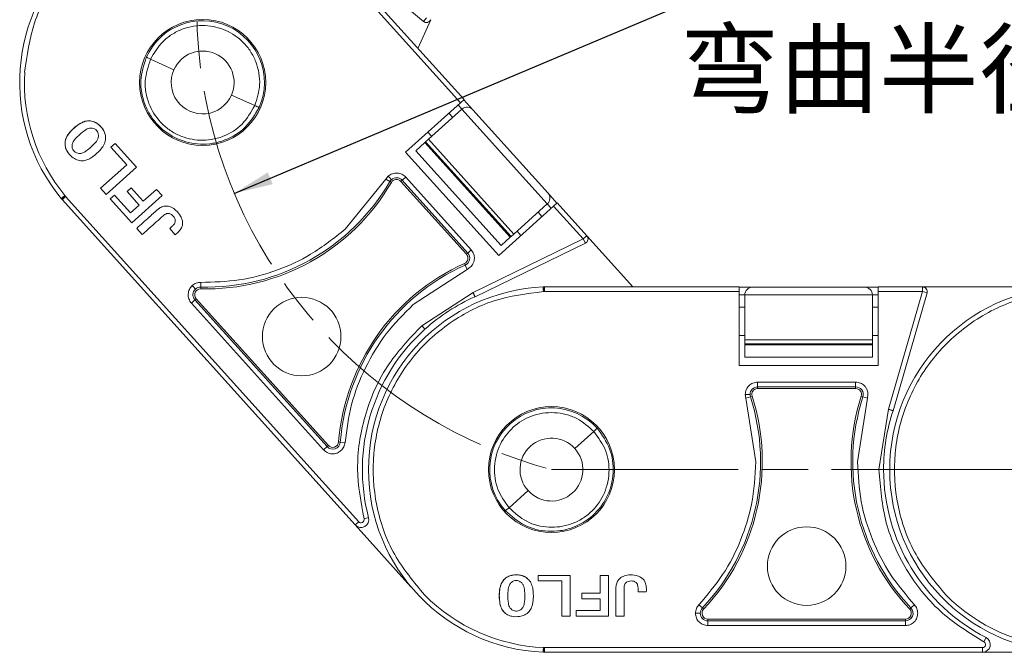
# Model space of a CAD drawing. Header units: millimetres. Extents: x 2934 to 3561, y -490 to -50.
# Tile 4 of 29: x 3106 to 3169, y -276 to -235. Entities that reach past the tile are written whole.
import ezdxf

# ---------------------------------------------------------------- set-up
doc = ezdxf.new("R2010")
doc.units = ezdxf.units.MM
doc.linetypes.add('ACAD_ISO08W100', pattern=[36, 24, -3, 6, -3])
doc.linetypes.add('CENTER', pattern=[0.6, 0.375, -0.075, 0.075, -0.075])
doc.layers.add('中心线', color=1, linetype='CENTER', lineweight=25)
doc.styles.add('18', font='仿宋_GB2312.ttf', dxfattribs={"height": 20})
doc.styles.get("Standard").update_dxf_attribs({"font": '仿宋_GB2312.ttf', "width": 0.8})
doc.dimstyles.new('ISO-10', dxfattribs={"dimtxt": 4, "dimasz": 2.5, "dimexe": 2, "dimexo": 0.625, "dimgap": 1.5, "dimtad": 1, "dimtoh": 1, "dimdsep": 46, "dimtxsty": 'Standard', "dimcen": 2.5, "dimadec": 0, "dimazin": 0, "dimtfac": 1, "dimtmove": 0, "dimatfit": 3, "dimfxl": 0, "dimarcsym": 0})

msp = doc.modelspace()

# ---------------------------------------------------------------- linework, layer by layer
at = {"color": 7, "linetype": 'Continuous', "lineweight": 15}
for p, q in [((3125.729, -230.133), (3131.76, -235.212)), ((3134.373, -240.239), (3126.006, -230.946)), ((3134.147, -240.441), (3125.782, -231.151)), ((3131.41, -236.949), (3132.232, -235.103)), ((3131.76, -235.212), (3131.955, -234.98)), ((3113.962, -237.498), (3113.949, -237.527)), ((3114.226, -237.65), (3115.727, -238.318)), ((3119.419, -239.962), (3120.919, -240.63)), ((3130.618, -243.619), (3134.147, -240.441)), ((3134.147, -240.441), (3134.373, -240.239)), ((3134.941, -240.897), (3134.359, -240.25)), ((3121.197, -240.754), (3121.209, -240.725)), ((3132.089, -242.793), (3134.235, -240.86)), ((3133.988, -240.585), (3134.235, -240.86)), ((3134.235, -240.86), (3139.722, -246.954)), ((3139.759, -246.248), (3134.941, -240.897)), ((3133.644, -241.392), (3133.396, -241.117)), ((3132.045, -242.334), (3132.293, -242.609)), ((3131.857, -243.002), (3131.903, -242.96)), ((3132.089, -242.793), (3131.903, -242.96)), ((3131.903, -242.96), (3137.39, -249.054)), ((3137.575, -248.887), (3132.089, -242.793)), ((3111.949, -243.056), (3111.681, -243.297)), ((3111.681, -243.297), (3112.7, -244.429)), ((3113.324, -244.583), (3111.949, -243.056)), ((3136.601, -250.263), (3130.618, -243.619)), ((3131.857, -243.002), (3131.263, -243.536)), ((3131.263, -243.536), (3136.75, -249.63)), ((3137.343, -249.096), (3131.857, -243.002)), ((3112.7, -244.429), (3111.016, -245.945)), ((3111.372, -246.34), (3113.324, -244.583)), ((3126.738, -248.567), (3129.346, -245.358)), ((3129.346, -245.358), (3129.501, -245.168)), ((3129.608, -245.51), (3129.346, -245.358)), ((3129.705, -245.567), (3129.608, -245.51)), ((3130.396, -245.429), (3130.312, -245.504)), ((3130.312, -245.504), (3134.527, -250.184)), ((3130.621, -245.226), (3130.396, -245.429)), ((3130.396, -245.429), (3134.61, -250.109)), ((3130.621, -245.226), (3134.835, -249.907)), ((3111.016, -245.945), (3111.372, -246.34)), ((3112.711, -246.157), (3112.979, -245.916)), ((3113.76, -246.782), (3112.979, -245.916)), ((3114.613, -246.014), (3113.76, -246.782)), ((3114.969, -246.409), (3114.613, -246.014)), ((3108.536, -246.664), (3108.488, -246.605)), ((3108.544, -246.673), (3108.548, -246.677)), ((3108.56, -246.658), (3108.548, -246.677)), ((3108.548, -246.677), (3127.378, -267.59)), ((3108.769, -246.47), (3108.56, -246.658)), ((3108.769, -246.47), (3108.72, -246.414)), ((3127.603, -267.387), (3108.769, -246.47)), ((3111.629, -246.626), (3111.897, -246.385)), ((3111.629, -246.626), (3113.016, -248.167)), ((3111.897, -246.385), (3112.929, -247.53)), ((3113.491, -247.024), (3112.711, -246.157)), ((3113.016, -248.167), (3114.969, -246.409)), ((3140.342, -246.895), (3139.759, -246.248)), ((3112.929, -247.53), (3113.491, -247.024)), ((3140.13, -247.086), (3136.601, -250.263)), ((3139.722, -246.954), (3137.575, -248.887)), ((3139.722, -246.954), (3139.971, -247.23)), ((3140.355, -246.883), (3140.13, -247.086)), ((3142.038, -249.205), (3140.13, -247.086)), ((3142.263, -249.002), (3140.355, -246.883)), ((3139.379, -247.762), (3139.131, -247.486)), ((3113.336, -248.522), (3113.692, -248.917)), ((3115.456, -248.537), (3115.811, -248.932)), ((3134.95, -252.646), (3142.038, -249.205)), ((3136.75, -249.63), (3137.343, -249.096)), ((3137.39, -249.054), (3137.343, -249.096)), ((3137.575, -248.887), (3137.39, -249.054)), ((3137.779, -248.703), (3138.028, -248.979)), ((3142.038, -249.205), (3142.263, -249.002)), ((3142.17, -249.477), (3142.038, -249.205)), ((3145.22, -252.286), (3142.263, -249.002)), ((3134.835, -249.907), (3134.61, -250.109)), ((3135.078, -252.921), (3142.17, -249.477)), ((3134.527, -250.184), (3134.61, -250.109)), ((3134.571, -251.16), (3131.106, -253.419)), ((3134.447, -250.884), (3134.401, -250.782)), ((3134.571, -251.16), (3134.447, -250.884)), ((3134.776, -251.026), (3134.571, -251.16)), ((3117.449, -252.302), (3117.446, -252.414)), ((3117.456, -252), (3117.449, -252.302)), ((3139.457, -252.289), (3139.542, -252.286)), ((3152.046, -252.286), (3139.542, -252.286)), ((3139.545, -252.589), (3139.545, -252.307)), ((3152.046, -252.589), (3152.046, -252.286)), ((3152.916, -252.304), (3152.046, -252.304)), ((3160.116, -252.304), (3152.916, -252.304)), ((3160.987, -252.304), (3160.116, -252.304)), ((3163.838, -252.286), (3160.987, -252.286)), ((3160.987, -252.286), (3160.987, -252.589)), ((3163.838, -252.589), (3163.838, -252.286)), ((3173.042, -252.286), (3163.838, -252.286)), ((3117.156, -253.045), (3117.072, -253.12)), ((3125.651, -262.481), (3117.156, -253.045)), ((3131.655, -254.78), (3134.95, -252.646)), ((3139.545, -252.589), (3139.471, -252.589)), ((3152.046, -252.589), (3139.545, -252.589)), ((3152.046, -257.337), (3152.046, -252.589)), ((3152.046, -252.804), (3152.416, -252.804)), ((3152.416, -252.804), (3160.616, -252.804)), ((3152.416, -255.692), (3152.416, -252.804)), ((3160.616, -252.804), (3160.616, -255.692)), ((3160.616, -252.804), (3160.987, -252.804)), ((3160.987, -252.589), (3160.987, -257.337)), ((3163.838, -252.589), (3160.987, -252.589)), ((3161.653, -260.159), (3163.838, -252.589)), ((3161.943, -260.248), (3164.129, -252.673)), ((3164.129, -252.673), (3163.838, -252.589)), ((3116.847, -253.323), (3117.072, -253.12)), ((3125.343, -262.758), (3116.847, -253.323)), ((3125.568, -262.556), (3117.072, -253.12)), ((3152.416, -253.599), (3152.046, -253.599)), ((3160.987, -253.599), (3160.616, -253.599)), ((3152.046, -255.418), (3152.416, -255.418)), ((3160.616, -255.418), (3160.987, -255.418)), ((3160.616, -255.692), (3152.416, -255.692)), ((3152.416, -255.692), (3152.416, -255.942)), ((3152.416, -255.942), (3160.616, -255.942)), ((3152.416, -256.005), (3152.416, -255.942)), ((3160.616, -256.005), (3152.416, -256.005)), ((3152.416, -256.005), (3152.416, -256.804)), ((3160.616, -255.692), (3160.616, -255.942)), ((3160.616, -255.942), (3160.616, -256.005)), ((3160.616, -256.804), (3160.616, -256.005)), ((3152.416, -256.804), (3160.616, -256.804)), ((3160.987, -257.337), (3152.046, -257.337)), ((3153.242, -258.411), (3159.54, -258.411)), ((3153.242, -258.411), (3153.242, -258.714)), ((3153.242, -258.714), (3159.54, -258.714)), ((3153.242, -258.714), (3153.242, -258.826)), ((3159.54, -258.411), (3159.54, -258.714)), ((3159.54, -258.826), (3159.54, -258.714)), ((3152.487, -259.446), (3152.449, -259.204)), ((3152.776, -259.354), (3152.487, -259.446)), ((3152.882, -259.32), (3152.776, -259.354)), ((3153.242, -258.826), (3159.54, -258.826)), ((3160.007, -259.354), (3159.9, -259.32)), ((3160.295, -259.446), (3160.007, -259.354)), ((3160.333, -259.204), (3160.295, -259.446)), ((3153.127, -263.533), (3152.487, -259.446)), ((3160.295, -259.446), (3159.656, -263.533)), ((3161.034, -264.036), (3161.653, -260.159)), ((3141.49, -262.684), (3142.711, -261.584)), ((3142.937, -261.381), (3142.915, -261.358)), ((3125.343, -262.758), (3125.568, -262.556)), ((3125.568, -262.556), (3125.651, -262.481)), ((3126.309, -262.258), (3126.421, -262.267)), ((3126.723, -262.291), (3126.421, -262.267)), ((3137.266, -266.487), (3138.487, -265.388)), ((3137.02, -266.666), (3137.041, -266.69)), ((3127.378, -267.59), (3127.603, -267.387)), ((3127.378, -267.59), (3130.96, -271.568)), ((3128.237, -267.126), (3127.944, -267.203)), ((3139.135, -270.835), (3139.135, -271.196)), ((3141.19, -270.835), (3139.135, -270.835)), ((3139.135, -271.196), (3140.658, -271.196)), ((3140.658, -271.196), (3140.658, -273.462)), ((3141.19, -273.462), (3141.19, -270.835)), ((3143.648, -270.835), (3143.116, -270.835)), ((3143.116, -270.835), (3143.116, -271.983)), ((3143.648, -273.462), (3143.648, -270.835)), ((3141.95, -272.344), (3141.95, -271.983)), ((3143.116, -271.983), (3141.95, -271.983)), ((3145.555, -271.897), (3146.087, -271.897)), ((3143.116, -272.344), (3141.95, -272.344)), ((3143.116, -273.101), (3143.116, -272.344)), ((3149.467, -272.727), (3149.687, -272.935)), ((3163.315, -272.727), (3163.096, -272.935)), ((3141.574, -273.462), (3141.574, -273.101)), ((3141.574, -273.101), (3143.116, -273.101)), ((3149.687, -272.935), (3149.768, -273.012)), ((3163.014, -273.012), (3163.096, -272.935)), ((3140.658, -273.462), (3141.19, -273.462)), ((3141.574, -273.462), (3143.648, -273.462)), ((3144.126, -273.462), (3144.657, -273.462)), ((3150.043, -273.65), (3150.043, -273.762)), ((3162.739, -273.65), (3150.043, -273.65)), ((3150.043, -274.065), (3150.043, -273.762)), ((3162.739, -273.762), (3150.043, -273.762)), ((3162.739, -273.762), (3162.739, -273.65)), ((3162.739, -274.065), (3162.739, -273.762)), ((3162.739, -274.065), (3150.043, -274.065)), ((3167.922, -274.837), (3167.783, -275.106)), ((3139.533, -275.785), (3139.457, -275.782)), ((3139.545, -275.482), (3139.471, -275.482)), ((3139.545, -275.482), (3139.545, -275.764)), ((3167.692, -275.482), (3139.545, -275.482)), ((3139.545, -275.764), (3139.55, -275.785)), ((3139.545, -275.785), (3139.55, -275.785)), ((3139.55, -275.785), (3167.692, -275.785)), ((3167.692, -275.785), (3167.692, -275.482)), ((3167.692, -275.785), (3173.05, -275.785))]:
    msp.add_line(p, q, dxfattribs=at)
for centre, radius in [((3117.573, -239.14), 4.05), ((3123.937, -255.482), 2.526), ((3139.989, -264.036), 4.05), ((3156.391, -270.241), 2.526)]:
    msp.add_circle(centre, radius, dxfattribs=at)
for centre, radius, start, end in [((3117.573, -239.14), 11.758, 44.59128, 219.40872), ((3117.573, -239.14), 3.967, 336.45642, 155.54358), ((3131.955, -234.98), 0.303, 229.89727, 336), ((3117.573, -239.14), 2.021, 336, 156), ((3117.573, -239.14), 11.458, 176.65735, 219.40885), ((3117.573, -239.14), 2.021, 156, 336), ((3134.57, -241.231), 0.5, 42, 132), ((3117.785, -238.624), 13.682, 268.59098, 329.78298), ((3130.032, -245.757), 0.49, 131.99999, 149.78298), ((3130.032, -245.757), 0.49, 42, 131.99999), ((3130.032, -245.757), 0.378, 42, 149.78298), ((3117.785, -238.624), 13.794, 268.59098, 329.78298), ((3108.538, -246.626), 0.039, 270.95346, 303.9603), ((3139.388, -246.582), 0.5, 312, 42), ((3142.038, -249.205), 0.303, 295.89727, 42), ((3134.246, -250.437), 0.378, 294.21702, 42), ((3134.246, -250.437), 0.49, 294.21702, 42), ((3140.059, -263.362), 13.794, 114.21702, 175.40902), ((3140.059, -263.362), 13.682, 114.21702, 175.40902), ((3117.437, -252.792), 0.49, 131.99995, 222), ((3117.437, -252.792), 0.378, 88.59098, 222), ((3117.437, -252.792), 0.49, 88.59098, 131.99995), ((3139.989, -264.036), 11.758, 92.59128, 267.40872), ((3152.916, -252.804), 0.5, 90, 180), ((3160.116, -252.804), 0.5, 0, 90), ((3173.489, -264.036), 11.758, 92.59128, 267.40872), ((3163.838, -252.589), 0.303, 343.89727, 90), ((3139.989, -264.036), 12.152, 113.83764, 132), ((3139.989, -264.036), 12.152, 132, 194.73396), ((3153.242, -259.204), 0.49, 90, 179.99999), ((3159.54, -259.204), 0.49, 342.21702, 90), ((3139.747, -263.533), 13.682, 316.59098, 17.78298), ((3139.747, -263.533), 13.794, 316.59098, 17.78298), ((3153.242, -259.204), 0.49, 179.99999, 197.78298), ((3153.242, -259.204), 0.378, 90, 197.78298), ((3173.035, -263.533), 13.794, 162.21702, 223.40902), ((3173.035, -263.533), 13.682, 162.21702, 223.40902), ((3159.54, -259.204), 0.378, 342.21702, 90), ((3139.989, -264.036), 3.967, 42.45642, 221.54358), ((3173.489, -264.036), 12.152, 161.83764, 180), ((3125.932, -262.228), 0.49, 222, 355.40902), ((3125.932, -262.228), 0.378, 222, 355.40902), ((3139.989, -264.036), 2.021, 42, 222), ((3139.989, -264.036), 2.021, 222, 42), ((3173.489, -264.036), 12.152, 180, 242.73396), ((3127.751, -267.254), 0.502, 222, 14.73396), ((3127.751, -267.254), 0.199, 222, 14.73396), ((3139.989, -264.036), 11.458, 224.65735, 267.40885), ((3173.489, -264.036), 11.458, 224.65735, 267.40885), ((3150.043, -273.272), 0.49, 136.59098, 179.99995), ((3150.043, -273.272), 0.49, 179.99995, 270), ((3150.043, -273.272), 0.378, 136.59098, 270), ((3162.739, -273.272), 0.49, 270, 43.40902), ((3162.739, -273.272), 0.378, 270, 43.40902), ((3167.692, -275.283), 0.502, 270, 62.73396), ((3167.692, -275.283), 0.199, 270, 62.73396), ((3139.506, -275.758), 0.039, 318.95346, 351.9603)]:
    msp.add_arc(centre, radius, start, end, dxfattribs=at)
for points, knots in [([(3125.732, -231.096), (3124.913, -230.391), (3123.24, -228.951), (3120.059, -227.795), (3116.716, -227.552), (3113.483, -228.274), (3110.577, -229.863), (3108.223, -232.249), (3106.594, -235.216), (3106.285, -237.402), (3106.134, -238.472)], [0, 0, 0, 0, 0.122369, 0.25, 0.377631, 0.5, 0.622369, 0.75, 0.877631, 1, 1, 1, 1]), ([(3114.226, -237.65), (3114.459, -237.248), (3114.817, -236.629), (3115.584, -236.036), (3116.255, -235.693), (3116.985, -235.499), (3117.942, -235.443), (3119.099, -235.713), (3120.073, -236.392), (3120.672, -237.14), (3121.016, -237.813), (3121.211, -238.541), (3121.282, -239.508), (3121.063, -240.188), (3120.919, -240.63)], [0, 0, 0, 0, 0.1200938, 0.1846527, 0.2505093, 0.3162915, 0.3806362, 0.5, 0.6193638, 0.6837085, 0.7494907, 0.8153473, 0.8799062, 1, 1, 1, 1]), ([(3121.197, -240.754), (3120.934, -241.201), (3120.409, -242.094), (3119.254, -242.798), (3118.237, -243.079), (3117.193, -243.147), (3115.918, -242.855), (3114.847, -242.102), (3114.2, -241.28), (3113.729, -240.336), (3113.48, -239.008), (3113.793, -238.02), (3113.949, -237.527)], [0, 0, 0, 0, 0.124895, 0.249768, 0.315264, 0.378872, 0.500087, 0.621291, 0.684901, 0.750407, 0.875279, 1, 1, 1, 1]), ([(3120.919, -240.63), (3120.68, -241.051), (3120.2, -241.894), (3119.114, -242.57), (3118.158, -242.832), (3117.188, -242.892), (3116.238, -242.672), (3115.407, -242.195), (3114.679, -241.558), (3114.031, -240.509), (3113.766, -239.037), (3114.074, -238.109), (3114.226, -237.65)], [0, 0, 0, 0, 0.1251884, 0.2508559, 0.3196134, 0.3808382, 0.5000198, 0.5631423, 0.6256744, 0.7473514, 0.8750248, 1, 1, 1, 1]), ([(3113.962, -237.498), (3113.962, -237.5), (3113.963, -237.505), (3113.982, -237.521), (3114.015, -237.543), (3114.064, -237.571), (3114.133, -237.607), (3114.195, -237.636), (3114.226, -237.65)], [0, 0, 0, 0, 0.1177988, 0.2924062, 0.4522723, 0.5724292, 0.7830569, 1, 1, 1, 1]), ([(3120.919, -240.63), (3120.95, -240.643), (3121, -240.664), (3121.068, -240.69), (3121.117, -240.708), (3121.158, -240.721), (3121.189, -240.728), (3121.206, -240.729), (3121.208, -240.726), (3121.209, -240.725)], [0, 0, 0, 0, 0.204049, 0.340626, 0.499474, 0.615725, 0.75984, 0.920238, 1, 1, 1, 1]), ([(3108.727, -242.982), (3108.746, -242.893), (3108.796, -242.657), (3109.142, -242.194), (3109.589, -241.799), (3110.105, -241.599), (3110.431, -241.603), (3110.756, -241.73), (3111.043, -241.979), (3111.264, -242.298), (3111.341, -242.595), (3111.333, -242.751), (3111.331, -242.801)], [0, 0, 0, 0, 0.068925, 0.181835, 0.429589, 0.512717, 0.596699, 0.671038, 0.773392, 0.880953, 0.962175, 1, 1, 1, 1]), ([(3111.331, -242.801), (3111.331, -242.698), (3111.331, -242.491), (3111.179, -242.151), (3110.931, -241.861), (3110.601, -241.65), (3110.27, -241.585), (3109.975, -241.643), (3109.735, -241.756), (3109.492, -241.915), (3109.232, -242.136), (3108.971, -242.414), (3108.783, -242.701), (3108.743, -242.903), (3108.727, -242.982)], [0, 0, 0, 0, 0.077726, 0.155352, 0.276594, 0.36227, 0.448522, 0.525591, 0.586453, 0.64883, 0.745829, 0.844558, 0.939133, 1, 1, 1, 1]), ([(3110.368, -242.075), (3110.326, -242.082), (3110.165, -242.108), (3109.827, -242.343), (3109.48, -242.653), (3109.211, -242.98), (3109.168, -243.206), (3109.188, -243.371), (3109.266, -243.519), (3109.389, -243.633), (3109.535, -243.699), (3109.641, -243.706), (3109.691, -243.709)], [0, 0, 0, 0, 0.049968, 0.193018, 0.475404, 0.617015, 0.680621, 0.743737, 0.81298, 0.874323, 0.941059, 1, 1, 1, 1]), ([(3109.691, -243.709), (3109.73, -243.705), (3109.874, -243.688), (3110.21, -243.474), (3110.553, -243.168), (3110.829, -242.838), (3110.89, -242.606), (3110.877, -242.437), (3110.813, -242.285), (3110.705, -242.165), (3110.551, -242.083), (3110.432, -242.078), (3110.368, -242.075)], [0, 0, 0, 0, 0.047136, 0.170596, 0.457333, 0.600622, 0.668644, 0.736207, 0.798456, 0.860666, 0.924302, 1, 1, 1, 1]), ([(3108.727, -242.982), (3108.727, -243.085), (3108.727, -243.29), (3108.884, -243.63), (3109.137, -243.922), (3109.478, -244.135), (3109.819, -244.2), (3110.12, -244.135), (3110.362, -244.016), (3110.602, -243.852), (3110.854, -243.633), (3111.105, -243.357), (3111.281, -243.074), (3111.317, -242.876), (3111.331, -242.801)], [0, 0, 0, 0, 0.077118, 0.154064, 0.277592, 0.365915, 0.454804, 0.533143, 0.595307, 0.659002, 0.75277, 0.848192, 0.942337, 1, 1, 1, 1]), ([(3129.501, -245.168), (3129.586, -245.107), (3129.757, -244.985), (3130.075, -244.946), (3130.386, -245.019), (3130.543, -245.157), (3130.621, -245.226)], [0, 0, 0, 0, 0.250177, 0.500521, 0.750628, 1, 1, 1, 1]), ([(3129.501, -245.168), (3129.529, -245.199), (3129.587, -245.263), (3129.653, -245.337), (3129.694, -245.382), (3129.7, -245.389), (3129.704, -245.393)], [0, 0, 0, 0, 0.270897, 0.562244, 0.789076, 1, 1, 1, 1]), ([(3108.72, -246.414), (3108.691, -246.438), (3108.646, -246.475), (3108.592, -246.52), (3108.555, -246.55), (3108.525, -246.575), (3108.496, -246.598), (3108.491, -246.602), (3108.488, -246.605)], [0, 0, 0, 0, 0.239412, 0.368304, 0.499941, 0.631586, 0.760503, 1, 1, 1, 1]), ([(3108.72, -246.414), (3108.703, -246.439), (3108.668, -246.491), (3108.623, -246.561), (3108.584, -246.622), (3108.568, -246.646), (3108.56, -246.658)], [0, 0, 0, 0, 0.2446945, 0.4999669, 0.74569, 1, 1, 1, 1]), ([(3115.811, -248.932), (3115.888, -248.866), (3116.042, -248.734), (3116.214, -248.512), (3116.291, -248.269), (3116.274, -248.006), (3116.152, -247.681), (3115.897, -247.376), (3115.597, -247.16), (3115.321, -247.076), (3115.064, -247.089), (3114.84, -247.189), (3114.649, -247.336), (3114.43, -247.54), (3113.989, -247.932), (3113.607, -248.277), (3113.336, -248.522)], [0, 0, 0, 0, 0.060966, 0.122555, 0.166943, 0.211374, 0.27887, 0.373201, 0.446631, 0.499185, 0.54401, 0.599254, 0.643956, 0.689261, 0.779896, 1, 1, 1, 1]), ([(3113.692, -248.917), (3113.767, -248.849), (3114.142, -248.511), (3114.608, -248.107), (3115.017, -247.713), (3115.186, -247.6), (3115.304, -247.557), (3115.422, -247.562), (3115.557, -247.62), (3115.682, -247.731), (3115.791, -247.878), (3115.808, -247.987), (3115.817, -248.041)], [0, 0, 0, 0, 0.10516, 0.525798, 0.642954, 0.69438, 0.736747, 0.770674, 0.814759, 0.886948, 0.943322, 1, 1, 1, 1]), ([(3115.817, -248.041), (3115.816, -248.067), (3115.815, -248.13), (3115.76, -248.25), (3115.63, -248.385), (3115.519, -248.482), (3115.456, -248.537)], [0, 0, 0, 0, 0.120772, 0.299416, 0.603738, 1, 1, 1, 1]), ([(3117.456, -252), (3118.282, -251.976), (3119.963, -251.929), (3122.35, -251.271), (3124.686, -250.207), (3126.018, -249.142), (3126.738, -248.567)], [0, 0, 0, 0, 0.244254, 0.496621, 0.728157, 1, 1, 1, 1]), ([(3134.835, -249.907), (3134.895, -249.992), (3135.013, -250.157), (3135.05, -250.425), (3135.019, -250.641), (3134.943, -250.843), (3134.839, -250.957), (3134.776, -251.026)], [0, 0, 0, 0, 0.249471, 0.485923, 0.631324, 0.776361, 1, 1, 1, 1]), ([(3116.847, -253.323), (3116.787, -253.238), (3116.665, -253.068), (3116.624, -252.748), (3116.691, -252.492), (3116.796, -252.312), (3116.869, -252.239), (3116.906, -252.203)], [0, 0, 0, 0, 0.2490071, 0.5005195, 0.7501587, 0.8759204, 1, 1, 1, 1]), ([(3116.906, -252.203), (3116.988, -252.142), (3117.152, -252.021), (3117.355, -252.007), (3117.456, -252)], [0, 0, 0, 0, 0.502524, 1, 1, 1, 1]), ([(3116.906, -252.203), (3116.934, -252.234), (3116.992, -252.298), (3117.058, -252.372), (3117.099, -252.417), (3117.105, -252.424), (3117.109, -252.428)], [0, 0, 0, 0, 0.270872, 0.562222, 0.789066, 1, 1, 1, 1]), ([(3139.545, -252.307), (3139.542, -252.318), (3139.537, -252.336), (3139.524, -252.384), (3139.509, -252.443), (3139.489, -252.517), (3139.477, -252.565), (3139.471, -252.589)], [0, 0, 0, 0, 0.2009574, 0.3493582, 0.5907169, 0.8011555, 1, 1, 1, 1]), ([(3139.542, -252.286), (3139.541, -252.286), (3139.539, -252.288), (3139.542, -252.3), (3139.545, -252.307)], [0, 0, 0, 0, 0.4175448, 1, 1, 1, 1]), ([(3139.471, -252.589), (3138.399, -252.726), (3136.209, -253.006), (3133.221, -254.596), (3130.804, -256.918), (3129.177, -259.804), (3128.413, -263.027), (3128.611, -266.373), (3129.726, -269.569), (3131.144, -271.261), (3131.838, -272.089)], [0, 0, 0, 0, 0.122369, 0.25, 0.377631, 0.5, 0.622369, 0.75, 0.877631, 1, 1, 1, 1]), ([(3135.078, -252.921), (3135.076, -252.918), (3135.074, -252.913), (3135.055, -252.872), (3135.032, -252.822), (3135.009, -252.771), (3134.981, -252.712), (3134.961, -252.668), (3134.95, -252.646)], [0, 0, 0, 0, 0.1972311, 0.4291582, 0.558746, 0.6970864, 0.8441733, 1, 1, 1, 1]), ([(3172.971, -252.589), (3171.899, -252.726), (3169.709, -253.006), (3166.721, -254.596), (3164.304, -256.918), (3162.677, -259.804), (3161.913, -263.027), (3162.111, -266.373), (3163.226, -269.569), (3164.644, -271.261), (3165.338, -272.089)], [0, 0, 0, 0, 0.122369, 0.25, 0.377631, 0.5, 0.622369, 0.75, 0.877631, 1, 1, 1, 1]), ([(3131.106, -253.419), (3130.503, -254.026), (3129.294, -255.241), (3127.979, -257.446), (3127.055, -259.812), (3126.833, -261.469), (3126.723, -262.291)], [0, 0, 0, 0, 0.252852, 0.506156, 0.754853, 1, 1, 1, 1]), ([(3127.944, -267.203), (3127.747, -266.136), (3127.344, -263.944), (3127.883, -260.55), (3129.256, -257.315), (3130.859, -255.621), (3131.655, -254.78)], [0, 0, 0, 0, 0.2378547, 0.4889112, 0.7463429, 1, 1, 1, 1]), ([(3131.655, -254.78), (3131.684, -254.812), (3131.743, -254.878), (3131.811, -254.954), (3131.851, -254.998), (3131.856, -255.003), (3131.858, -255.005)], [0, 0, 0, 0, 0.270259, 0.562427, 0.789735, 1, 1, 1, 1]), ([(3152.449, -259.204), (3152.461, -259.1), (3152.485, -258.892), (3152.669, -258.63), (3152.931, -258.447), (3153.139, -258.423), (3153.242, -258.411)], [0, 0, 0, 0, 0.250177, 0.500521, 0.750628, 1, 1, 1, 1]), ([(3159.54, -258.411), (3159.644, -258.423), (3159.846, -258.446), (3160.07, -258.599), (3160.209, -258.766), (3160.308, -258.958), (3160.324, -259.111), (3160.333, -259.204)], [0, 0, 0, 0, 0.249471, 0.485923, 0.631324, 0.776361, 1, 1, 1, 1]), ([(3152.449, -259.204), (3152.491, -259.204), (3152.577, -259.204), (3152.677, -259.204), (3152.738, -259.204), (3152.747, -259.204), (3152.752, -259.204)], [0, 0, 0, 0, 0.2708965, 0.5622441, 0.789076, 1, 1, 1, 1]), ([(3137.266, -266.487), (3136.993, -266.111), (3136.574, -265.532), (3136.343, -264.59), (3136.304, -263.837), (3136.423, -263.092), (3136.761, -262.194), (3137.478, -261.248), (3138.495, -260.633), (3139.422, -260.391), (3140.177, -260.35), (3140.921, -260.468), (3141.833, -260.796), (3142.365, -261.274), (3142.711, -261.584)], [0, 0, 0, 0, 0.120094, 0.184653, 0.250509, 0.316292, 0.380636, 0.5, 0.619364, 0.683708, 0.749491, 0.815347, 0.879906, 1, 1, 1, 1]), ([(3161.943, -260.248), (3161.94, -260.247), (3161.934, -260.245), (3161.891, -260.232), (3161.838, -260.216), (3161.785, -260.199), (3161.722, -260.18), (3161.676, -260.166), (3161.653, -260.159)], [0, 0, 0, 0, 0.1972311, 0.4291582, 0.558746, 0.6970864, 0.8441733, 1, 1, 1, 1]), ([(3142.937, -261.381), (3143.238, -261.803), (3143.841, -262.647), (3144.014, -263.988), (3143.857, -265.031), (3143.495, -266.012), (3142.709, -267.058), (3141.586, -267.73), (3140.572, -267.987), (3139.518, -268.033), (3138.203, -267.721), (3137.428, -267.033), (3137.041, -266.69)], [0, 0, 0, 0, 0.124895, 0.249768, 0.315264, 0.378872, 0.500087, 0.621291, 0.684901, 0.750407, 0.875279, 1, 1, 1, 1]), ([(3142.711, -261.584), (3142.998, -261.974), (3143.573, -262.755), (3143.748, -264.023), (3143.599, -265.003), (3143.259, -265.913), (3142.672, -266.691), (3141.899, -267.257), (3141.02, -267.663), (3139.798, -267.828), (3138.346, -267.471), (3137.623, -266.813), (3137.266, -266.487)], [0, 0, 0, 0, 0.125188, 0.250856, 0.319613, 0.380838, 0.50002, 0.563142, 0.625674, 0.747351, 0.875025, 1, 1, 1, 1]), ([(3142.711, -261.584), (3142.735, -261.562), (3142.774, -261.525), (3142.826, -261.473), (3142.862, -261.436), (3142.89, -261.403), (3142.91, -261.378), (3142.917, -261.363), (3142.916, -261.359), (3142.915, -261.358)], [0, 0, 0, 0, 0.204049, 0.340626, 0.499474, 0.615725, 0.75984, 0.920238, 1, 1, 1, 1]), ([(3126.463, -262.817), (3126.382, -262.876), (3126.256, -262.966), (3126.053, -263.017), (3125.891, -263.025), (3125.73, -263), (3125.533, -262.929), (3125.418, -262.825), (3125.343, -262.758)], [0, 0, 0, 0, 0.239443, 0.3695055, 0.4999998, 0.6300625, 0.760557, 1, 1, 1, 1]), ([(3149.467, -272.727), (3150.002, -272.097), (3151.091, -270.817), (3152.2, -268.602), (3152.973, -266.154), (3153.073, -264.452), (3153.127, -263.533)], [0, 0, 0, 0, 0.244254, 0.496621, 0.728157, 1, 1, 1, 1]), ([(3159.656, -263.533), (3159.703, -264.387), (3159.797, -266.098), (3160.556, -268.551), (3161.696, -270.821), (3162.778, -272.095), (3163.315, -272.727)], [0, 0, 0, 0, 0.252852, 0.506156, 0.754853, 1, 1, 1, 1]), ([(3167.783, -275.106), (3166.859, -274.538), (3164.96, -273.371), (3162.798, -270.699), (3161.313, -267.514), (3161.127, -265.19), (3161.034, -264.036)], [0, 0, 0, 0, 0.2378547, 0.4889112, 0.7463429, 1, 1, 1, 1]), ([(3161.034, -264.036), (3161.077, -264.036), (3161.166, -264.036), (3161.268, -264.036), (3161.327, -264.036), (3161.334, -264.036), (3161.337, -264.036)], [0, 0, 0, 0, 0.270259, 0.562427, 0.789735, 1, 1, 1, 1]), ([(3137.02, -266.666), (3137.021, -266.667), (3137.026, -266.668), (3137.048, -266.658), (3137.082, -266.636), (3137.128, -266.603), (3137.189, -266.555), (3137.24, -266.51), (3137.266, -266.487)], [0, 0, 0, 0, 0.117799, 0.292406, 0.452272, 0.572429, 0.783057, 1, 1, 1, 1]), ([(3136.925, -273.18), (3136.871, -273.106), (3136.729, -272.911), (3136.617, -272.344), (3136.622, -271.748), (3136.819, -271.231), (3137.04, -270.991), (3137.352, -270.834), (3137.729, -270.787), (3138.114, -270.837), (3138.386, -270.978), (3138.497, -271.089), (3138.533, -271.124)], [0, 0, 0, 0, 0.068925, 0.181835, 0.429589, 0.512717, 0.596699, 0.671038, 0.773392, 0.880953, 0.962175, 1, 1, 1, 1]), ([(3138.533, -271.124), (3138.456, -271.054), (3138.302, -270.916), (3137.947, -270.802), (3137.567, -270.792), (3137.189, -270.896), (3136.919, -271.099), (3136.764, -271.356), (3136.688, -271.61), (3136.643, -271.897), (3136.633, -272.239), (3136.666, -272.619), (3136.753, -272.95), (3136.877, -273.115), (3136.925, -273.18)], [0, 0, 0, 0, 0.077726, 0.155352, 0.276594, 0.36227, 0.448522, 0.525591, 0.586453, 0.64883, 0.745829, 0.844558, 0.939133, 1, 1, 1, 1]), ([(3146.087, -271.897), (3146.089, -271.796), (3146.094, -271.592), (3146.044, -271.316), (3145.915, -271.096), (3145.708, -270.933), (3145.385, -270.806), (3144.988, -270.791), (3144.627, -270.87), (3144.379, -271.019), (3144.217, -271.219), (3144.141, -271.452), (3144.122, -271.692), (3144.128, -271.992), (3144.124, -272.582), (3144.125, -273.097), (3144.126, -273.462)], [0, 0, 0, 0, 0.060966, 0.122555, 0.166943, 0.211374, 0.27887, 0.373201, 0.446631, 0.499185, 0.54401, 0.599254, 0.643956, 0.689261, 0.779896, 1, 1, 1, 1]), ([(3136.925, -273.18), (3137.001, -273.249), (3137.154, -273.386), (3137.511, -273.497), (3137.898, -273.504), (3138.284, -273.393), (3138.561, -273.184), (3138.714, -272.916), (3138.787, -272.656), (3138.826, -272.369), (3138.832, -272.035), (3138.795, -271.664), (3138.702, -271.344), (3138.579, -271.184), (3138.533, -271.124)], [0, 0, 0, 0, 0.077118, 0.154064, 0.277592, 0.365915, 0.454804, 0.533143, 0.595307, 0.659002, 0.75277, 0.848192, 0.942337, 1, 1, 1, 1]), ([(3137.349, -271.354), (3137.326, -271.389), (3137.237, -271.526), (3137.185, -271.935), (3137.184, -272.401), (3137.247, -272.819), (3137.386, -273.001), (3137.523, -273.098), (3137.684, -273.139), (3137.851, -273.124), (3137.998, -273.059), (3138.074, -272.985), (3138.11, -272.95)], [0, 0, 0, 0, 0.049968, 0.193018, 0.475404, 0.617015, 0.680621, 0.743737, 0.81298, 0.874323, 0.941059, 1, 1, 1, 1]), ([(3138.11, -272.95), (3138.133, -272.918), (3138.217, -272.8), (3138.282, -272.407), (3138.284, -271.947), (3138.224, -271.521), (3138.093, -271.321), (3137.958, -271.217), (3137.803, -271.163), (3137.641, -271.163), (3137.477, -271.223), (3137.394, -271.308), (3137.349, -271.354)], [0, 0, 0, 0, 0.047136, 0.170596, 0.457333, 0.600622, 0.668644, 0.736207, 0.798456, 0.860666, 0.924302, 1, 1, 1, 1]), ([(3144.657, -273.462), (3144.657, -273.361), (3144.657, -272.855), (3144.668, -272.239), (3144.65, -271.671), (3144.678, -271.47), (3144.725, -271.354), (3144.808, -271.269), (3144.942, -271.208), (3145.108, -271.189), (3145.29, -271.206), (3145.382, -271.266), (3145.428, -271.296)], [0, 0, 0, 0, 0.10516, 0.525798, 0.642954, 0.69438, 0.736747, 0.770674, 0.814759, 0.886948, 0.943322, 1, 1, 1, 1]), ([(3145.428, -271.296), (3145.447, -271.314), (3145.493, -271.358), (3145.546, -271.478), (3145.559, -271.665), (3145.557, -271.813), (3145.555, -271.897)], [0, 0, 0, 0, 0.120772, 0.299416, 0.603738, 1, 1, 1, 1]), ([(3149.25, -273.272), (3149.26, -273.17), (3149.279, -272.967), (3149.405, -272.807), (3149.467, -272.727)], [0, 0, 0, 0, 0.502524, 1, 1, 1, 1]), ([(3150.043, -274.065), (3149.939, -274.053), (3149.731, -274.029), (3149.466, -273.846), (3149.321, -273.625), (3149.258, -273.427), (3149.252, -273.323), (3149.25, -273.272)], [0, 0, 0, 0, 0.249007, 0.500519, 0.750159, 0.87592, 1, 1, 1, 1]), ([(3149.25, -273.272), (3149.291, -273.272), (3149.378, -273.272), (3149.478, -273.272), (3149.538, -273.272), (3149.548, -273.272), (3149.553, -273.272)], [0, 0, 0, 0, 0.2708724, 0.5622222, 0.789066, 1, 1, 1, 1]), ([(3163.532, -273.272), (3163.522, -273.371), (3163.505, -273.525), (3163.407, -273.71), (3163.304, -273.836), (3163.178, -273.939), (3162.993, -274.037), (3162.839, -274.054), (3162.739, -274.065)], [0, 0, 0, 0, 0.239443, 0.369505, 0.5, 0.630063, 0.760557, 1, 1, 1, 1]), ([(3139.471, -275.482), (3139.469, -275.52), (3139.466, -275.578), (3139.463, -275.648), (3139.461, -275.696), (3139.459, -275.734), (3139.457, -275.772), (3139.457, -275.778), (3139.457, -275.782)], [0, 0, 0, 0, 0.2394117, 0.368304, 0.4999408, 0.6315863, 0.7605035, 1, 1, 1, 1]), ([(3139.471, -275.482), (3139.478, -275.511), (3139.493, -275.571), (3139.515, -275.652), (3139.534, -275.722), (3139.541, -275.75), (3139.545, -275.764)], [0, 0, 0, 0, 0.244694, 0.499967, 0.74569, 1, 1, 1, 1])]:
    msp.add_open_spline(points, degree=3, knots=knots, dxfattribs=at)
for points in [[(3139.471, -252.589), (3139.469, -252.55), (3139.465, -252.471), (3139.461, -252.372), (3139.458, -252.303), (3139.457, -252.294), (3139.457, -252.289)], [(3126.723, -262.291), (3126.704, -262.391), (3126.668, -262.591), (3126.531, -262.742), (3126.463, -262.817)], [(3163.315, -272.727), (3163.378, -272.807), (3163.502, -272.968), (3163.522, -273.171), (3163.532, -273.272)]]:
    msp.add_open_spline(points, degree=3, dxfattribs=at)
at = {"layer": '中心线', "linetype": 'ACAD_ISO08W100', "lineweight": 13, "ltscale": 0.5}
msp.add_line((3139.989, -264.036), (3501.695, -264.036), dxfattribs=at)
msp.add_arc((3147.948, -234.329), 30.754, 123, 255, dxfattribs=at)

# ---------------------------------------------------------------- texts
at = {"layer": '中心线', "color": 5, "linetype": 'ByBlock', "lineweight": 13, "ltscale": 0.5, "insert": (3148.25, -235.938), "char_height": 4.6875, "width": 40.86041, "attachment_point": 1, "style": '18'}
msp.add_mtext('弯曲半径', dxfattribs=at)

# ---------------------------------------------------------------- leaders
at = {"color": 5, "lineweight": 9}
msp.add_leader([(3119.608, -246.272), (3147.948, -234.329), (3174.428, -234.329)], dimstyle='ISO-10', override={"dimgap": 1.5, "dimtad": 0}, dxfattribs=at)

doc.saveas('drawing.dxf')
